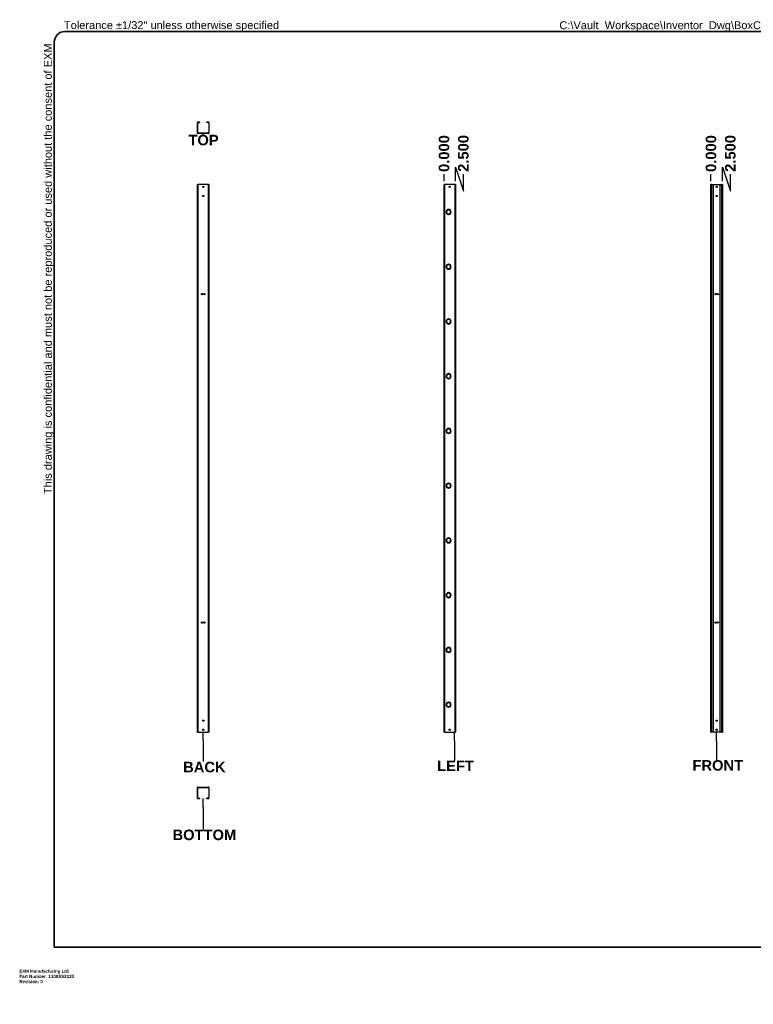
# Model space of a CAD drawing. Header units: inches. Extents: x 0 to 463, y -11 to 301.
# Tile 1 of 6: x 0 to 233, y -11 to 301. Entities that reach past the tile are written whole.
import ezdxf

# ---------------------------------------------------------------- set-up
doc = ezdxf.new("R2010")
doc.units = ezdxf.units.IN
doc.header["$LTSCALE"] = 27.789831
doc.header["$MEASUREMENT"] = 0
doc.layers.get('0').update_dxf_attribs({"lineweight": 25})
for name, color, linetype, lineweight in [('Dimensions(ANSI)', 7, 'Continuous', 25), ('Sketch Geometry(ANSI)', 7, 'Continuous', 25), ('Symbols(ANSI)', 7, 'Continuous', 25), ('Visible Edges(ANSI)', 7, 'Continuous', 25), ('Visible Tangent Edges(ANSI)', 7, 'Continuous', 25)]:
    doc.layers.add(name, color=color, linetype=linetype, lineweight=lineweight)
doc.styles.add('Current-ANSI', font='arial.ttf')
doc.styles.add('Dimension-ANSI', font='arialbd.ttf')
doc.styles.get("Standard").update_dxf_attribs({"font": 'arialbd.ttf'})
doc.dimstyles.new('INCH-ANSI-VERTICAL', dxfattribs={"dimscale": 27.789831, "dimtxt": 0.12, "dimasz": 0.098425, "dimexe": 0.04, "dimexo": 0.04, "dimgap": 0.031496, "dimtad": 0, "dimtih": 1, "dimtoh": 1, "dimdec": 3, "dimrnd": 1e-08, "dimzin": 0, "dimdsep": 46, "dimtxsty": 'Dimension-ANSI', "dimcen": 0.09, "dimdle": 0.312, "dimclrd": 179, "dimclre": 179, "dimclrt": 7, "dimadec": 1, "dimazin": 0, "dimtfac": 1, "dimtdec": 3, "dimtofl": 0, "dimtmove": 0, "dimatfit": 3, "dimfxl": 1, "dimtolj": 1, "dimtzin": 4, "dimlwd": 25, "dimlwe": 25, "dimarcsym": 0})

# ---------------------------------------------------------------- blocks, each defined once
blk = doc.blocks.new('Datum Identifier7')
at = {"layer": 'Symbols(ANSI)', "color": 7, "linetype": 'Continuous', "lineweight": 25}
blk.add_line((2.098, 9.516), (2.098, 9.529), dxfattribs=at)
at = {"layer": 'Symbols(ANSI)', "color": 7, "insert": (1.929, 9.392), "char_height": 0.12, "attachment_point": 7, "style": 'Dimension-ANSI'}
blk.add_mtext('TOP', dxfattribs=at)
blk = doc.blocks.new('*D10')
at = {"layer": 'Defpoints', "color": 0, "linetype": 'Continuous', "transparency": 16777216}
for p in [(219.24, 251.96), (219.24, 248.62), (219.24, 248.62)]:
    blk.add_point(p, dxfattribs=at)
at = {"layer": 'Dimensions(ANSI)', "color": 179, "linetype": 'Continuous', "lineweight": 25, "true_color": 0x262658, "transparency": 16777216}
blk.add_line((219.24, 249.73), (219.24, 251.96), dxfattribs=at)
at = {"layer": 'Dimensions(ANSI)', "color": 7, "linetype": 'Continuous', "lineweight": 25, "transparency": 16777216, "insert": (219.24, 258.45), "char_height": 3.335, "attachment_point": 5, "rotation": 90, "style": 'Dimension-ANSI'}
blk.add_mtext('\\A1;0.000', dxfattribs=at)
blk = doc.blocks.new('*D11')
at = {"layer": 'Defpoints', "color": 0, "linetype": 'Continuous', "transparency": 16777216}
for p in [(225.38, 251.96), (219.24, 248.62), (222.85, 248.62)]:
    blk.add_point(p, dxfattribs=at)
at = {"layer": 'Dimensions(ANSI)', "color": 179, "linetype": 'Continuous', "lineweight": 25, "true_color": 0x262658, "transparency": 16777216}
for p, q in [((222.85, 249.73), (222.85, 254.09)), ((222.85, 254.09), (225.38, 246.49)), ((225.38, 246.49), (225.38, 251.96))]:
    blk.add_line(p, q, dxfattribs=at)
at = {"layer": 'Dimensions(ANSI)', "color": 7, "linetype": 'Continuous', "lineweight": 25, "transparency": 16777216, "insert": (225.38, 258.49), "char_height": 3.335, "attachment_point": 5, "rotation": 90, "style": 'Dimension-ANSI'}
blk.add_mtext('\\A1;2.500', dxfattribs=at)
blk = doc.blocks.new('*D14')
at = {"layer": 'Defpoints', "color": 0, "linetype": 'Continuous', "transparency": 16777216}
for p in [(134.63, 251.96), (134.63, 248.62), (134.63, 248.62)]:
    blk.add_point(p, dxfattribs=at)
at = {"layer": 'Dimensions(ANSI)', "color": 179, "linetype": 'Continuous', "lineweight": 25, "true_color": 0x262658, "transparency": 16777216}
blk.add_line((134.63, 249.73), (134.63, 251.96), dxfattribs=at)
at = {"layer": 'Dimensions(ANSI)', "color": 7, "linetype": 'Continuous', "lineweight": 25, "transparency": 16777216, "insert": (134.63, 258.45), "char_height": 3.335, "attachment_point": 5, "rotation": 90, "style": 'Dimension-ANSI'}
blk.add_mtext('\\A1;0.000', dxfattribs=at)
blk = doc.blocks.new('*D15')
at = {"layer": 'Defpoints', "color": 0, "linetype": 'Continuous', "transparency": 16777216}
for p in [(140.76, 251.96), (134.63, 248.62), (138.24, 248.62)]:
    blk.add_point(p, dxfattribs=at)
at = {"layer": 'Dimensions(ANSI)', "color": 179, "linetype": 'Continuous', "lineweight": 25, "true_color": 0x262658, "transparency": 16777216}
for p, q in [((138.24, 249.73), (138.24, 254.09)), ((138.24, 254.09), (140.76, 246.49)), ((140.76, 246.49), (140.76, 251.96))]:
    blk.add_line(p, q, dxfattribs=at)
at = {"layer": 'Dimensions(ANSI)', "color": 7, "linetype": 'Continuous', "lineweight": 25, "transparency": 16777216, "insert": (140.76, 258.49), "char_height": 3.335, "attachment_point": 5, "rotation": 90, "style": 'Dimension-ANSI'}
blk.add_mtext('\\A1;2.500', dxfattribs=at)
blk = doc.blocks.new('Datum Identifier8')
at = {"layer": 'Symbols(ANSI)', "color": 7, "linetype": 'Continuous', "lineweight": 25}
for p, q in [((7.954, 2.608), (7.954, 2.707)), ((7.954, 2.608), (7.954, 2.573)), ((7.954, 2.573), (7.954, 2.389))]:
    blk.add_line(p, q, dxfattribs=at)
at = {"layer": 'Symbols(ANSI)', "color": 7, "insert": (7.678, 2.265), "char_height": 0.12, "attachment_point": 7, "style": 'Dimension-ANSI'}
blk.add_mtext('FRONT', dxfattribs=at)
blk = doc.blocks.new('Datum Identifier9')
at = {"layer": 'Symbols(ANSI)', "color": 7, "linetype": 'Continuous', "lineweight": 25}
for p, q in [((2.098, 2.608), (2.098, 2.707)), ((2.098, 2.608), (2.098, 2.554)), ((2.098, 2.554), (2.098, 2.37))]:
    blk.add_line(p, q, dxfattribs=at)
at = {"layer": 'Symbols(ANSI)', "color": 7, "insert": (1.869, 2.246), "char_height": 0.12, "attachment_point": 7, "style": 'Dimension-ANSI'}
blk.add_mtext('BACK', dxfattribs=at)
blk = doc.blocks.new('Datum Identifier10')
at = {"layer": 'Symbols(ANSI)', "color": 7, "linetype": 'Continuous', "lineweight": 25}
for p, q in [((2.098, 1.851), (2.098, 1.949)), ((2.098, 1.851), (2.098, 1.83)), ((2.098, 1.83), (2.098, 1.597))]:
    blk.add_line(p, q, dxfattribs=at)
at = {"layer": 'Symbols(ANSI)', "color": 7, "insert": (1.748, 1.473), "char_height": 0.12, "attachment_point": 7, "style": 'Dimension-ANSI'}
blk.add_mtext('BOTTOM', dxfattribs=at)
blk = doc.blocks.new('Datum Identifier12')
at = {"layer": 'Symbols(ANSI)', "color": 7, "linetype": 'Continuous', "lineweight": 25}
for p, q in [((4.962, 2.608), (4.962, 2.707)), ((4.962, 2.608), (4.962, 2.565)), ((4.962, 2.565), (4.962, 2.381))]:
    blk.add_line(p, q, dxfattribs=at)
at = {"layer": 'Symbols(ANSI)', "color": 7, "insert": (4.766, 2.261), "char_height": 0.12, "attachment_point": 7, "style": 'Dimension-ANSI'}
blk.add_mtext('LEFT', dxfattribs=at)
blk = doc.blocks.new('Borders 1_EXM - B (Inch)-1100SS2120B_merged.idw')
at = {"layer": 'Sketch Geometry(ANSI)', "linetype": 'Continuous', "lineweight": 35}
for p, q in [((16.398, 10.692), (0.523, 10.692)), ((0.398, 10.567), (0.398, 0.255)), ((16.523, 0.38), (16.523, 10.567)), ((0.398, 0.255), (16.398, 0.255))]:
    blk.add_line(p, q, dxfattribs=at)
for centre, start, end in [((0.523, 10.567), 90, 180), ((16.398, 10.567), 0, 90), ((16.398, 0.38), 270, 0)]:
    blk.add_arc(centre, 0.125, start, end, dxfattribs=at)
at = {"layer": 'Symbols(ANSI)', "color": 7, "char_height": 0.09, "attachment_point": 7, "style": 'Current-ANSI'}
for s, insert in [('Tolerance ±1/32" unless otherwise specified', (0.509, 10.692)), ('Tolérance ±1/32" sauf spécification contraire', (13.93, 10.691))]:
    blk.add_mtext(s, dxfattribs=dict(at, insert=insert))
for s, insert, rotation in [('This drawing is confidential and must not be reproduced or used without the consent of EXM', (0.398, 5.419), 90), ('Ce dessin est confidentiel et ne doit pas être reproduit ou utilisé sans le consentement de EXM', (16.522, 10.576), 270)]:
    blk.add_mtext(s, dxfattribs=dict(at, insert=insert, rotation=rotation))
at = {"layer": 'Symbols(ANSI)', "color": 7, "style": 'Current-ANSI'}
blk.add_attdef('FILENAME_AND_PATH_001', (6.16, 10.718), '', height=0.09, dxfattribs=at)

msp = doc.modelspace()

# ---------------------------------------------------------------- linework, layer by layer
at = {"layer": 'Visible Edges(ANSI)'}
for p, q in [((56.4963, 268.3312), (56.5021, 268.3312)), ((56.4963, 268.2936), (56.4963, 268.3312)), ((56.4963, 264.9295), (56.4963, 268.2936)), ((56.5758, 264.9295), (56.5758, 268.2936)), ((57.1321, 268.4179), (56.6206, 268.4179)), ((56.6206, 268.3384), (57.1321, 268.3384)), ((57.1321, 268.4179), (57.2188, 268.4179)), ((57.2188, 268.3384), (57.1321, 268.3384)), ((57.2188, 268.3384), (57.2188, 268.4179)), ((59.3864, 268.4179), (59.3864, 268.3384)), ((59.3864, 268.4179), (59.4731, 268.4179)), ((59.4731, 268.3384), (59.3864, 268.3384)), ((59.9847, 268.4179), (59.4731, 268.4179)), ((59.9847, 268.3384), (59.4731, 268.3384)), ((60.0295, 268.2936), (60.0295, 264.9295)), ((60.109, 268.2936), (60.109, 264.9295)), ((59.9847, 264.8847), (56.6206, 264.8847)), ((59.9847, 264.8052), (56.6206, 264.8052)), ((56.4963, 248.6227), (56.6206, 248.6227)), ((56.4963, 75.2142), (56.4963, 248.6227)), ((59.9847, 248.6227), (56.6206, 248.6227)), ((60.109, 248.6227), (59.9847, 248.6227)), ((60.109, 248.6227), (60.109, 75.2142)), ((134.7493, 248.6227), (134.625, 248.6227)), ((134.625, 75.2142), (134.625, 248.6227)), ((138.1134, 248.6227), (134.7493, 248.6227)), ((138.2377, 248.6227), (138.1134, 248.6227)), ((138.2377, 248.6227), (138.2377, 75.2142)), ((219.3665, 248.6227), (219.2422, 248.6227)), ((219.2422, 75.2142), (219.2422, 248.6227)), ((219.3665, 248.6227), (219.878, 248.6227)), ((219.878, 248.6227), (222.219, 248.6227)), ((219.9647, 248.536), (219.9647, 75.3009)), ((222.1323, 75.3009), (222.1323, 248.536)), ((222.219, 248.6227), (222.7306, 248.6227)), ((222.8549, 248.6227), (222.7306, 248.6227)), ((222.8549, 248.6227), (222.8549, 243.2189)), ((135.9979, 240.7619), (135.9979, 240.7618)), ((136.1424, 240.7618), (136.1424, 240.7619)), ((222.6959, 243.2189), (222.7306, 243.2189)), ((222.6959, 242.7377), (222.6959, 243.2189)), ((222.7306, 242.7377), (222.6959, 242.7377)), ((222.6959, 242.2247), (222.7306, 242.2247)), ((222.6959, 241.7435), (222.6959, 242.2247)), ((222.7306, 241.7435), (222.6959, 241.7435)), ((222.849, 243.2189), (222.7306, 243.2189)), ((222.7306, 242.7377), (222.849, 242.7377)), ((222.849, 242.2247), (222.7306, 242.2247)), ((222.7306, 241.7435), (222.849, 241.7435)), ((222.7754, 243.2189), (222.7754, 243.13)), ((222.7754, 243.13), (222.8549, 243.13)), ((222.7754, 242.8266), (222.7754, 243.13)), ((222.8549, 242.8266), (222.7754, 242.8266)), ((222.7754, 242.8266), (222.7754, 242.7377)), ((222.7754, 242.2247), (222.7754, 242.1358)), ((222.7754, 242.1358), (222.8549, 242.1358)), ((222.7754, 241.8324), (222.7754, 242.1358)), ((222.8549, 241.8324), (222.7754, 241.8324)), ((222.7754, 241.8324), (222.7754, 241.7435)), ((222.8549, 243.2189), (222.849, 243.2189)), ((222.849, 242.7377), (222.8549, 242.7377)), ((222.8549, 242.2247), (222.849, 242.2247)), ((222.849, 241.7435), (222.8549, 241.7435)), ((222.8549, 243.13), (222.8549, 243.2189)), ((222.8549, 243.13), (222.8549, 242.8266)), ((222.8549, 242.7377), (222.8549, 242.8266)), ((222.8549, 242.7377), (222.8549, 242.2247)), ((222.8549, 242.1358), (222.8549, 242.2247)), ((222.8549, 242.1358), (222.8549, 241.8324)), ((222.8549, 241.7435), (222.8549, 241.8324)), ((222.8549, 241.7435), (222.8549, 202.9375)), ((135.4407, 240.0101), (135.4405, 240.0101)), ((135.4405, 239.8945), (135.4407, 239.8945)), ((135.9979, 239.1428), (135.9979, 239.1427)), ((136.1424, 239.1427), (136.1424, 239.1428)), ((136.6997, 240.0101), (136.6995, 240.0101)), ((136.6995, 239.8945), (136.6997, 239.8945)), ((135.4407, 222.6693), (135.4405, 222.6693)), ((135.4405, 222.5537), (135.4407, 222.5537)), ((135.9979, 223.4211), (135.9979, 223.4209)), ((135.9979, 221.802), (135.9979, 221.8018)), ((136.1424, 223.4209), (136.1424, 223.4211)), ((136.1424, 221.8018), (136.1424, 221.802)), ((136.6997, 222.6693), (136.6995, 222.6693)), ((136.6995, 222.5537), (136.6997, 222.5537)), ((135.9979, 206.0802), (135.9979, 206.0801)), ((136.1424, 206.0801), (136.1424, 206.0802)), ((135.4407, 205.3284), (135.4405, 205.3284)), ((135.4405, 205.2128), (135.4407, 205.2128)), ((135.9979, 204.4611), (135.9979, 204.461)), ((136.1424, 204.461), (136.1424, 204.4611)), ((136.6997, 205.3284), (136.6995, 205.3284)), ((136.6995, 205.2128), (136.6997, 205.2128)), ((222.6959, 202.9375), (222.7306, 202.9375)), ((222.6959, 202.4563), (222.6959, 202.9375)), ((222.849, 202.9375), (222.7306, 202.9375)), ((222.7754, 202.9375), (222.7754, 202.8487)), ((222.7754, 202.8487), (222.8549, 202.8487)), ((222.7754, 202.5452), (222.7754, 202.8487)), ((222.8549, 202.9375), (222.849, 202.9375)), ((222.8549, 202.8487), (222.8549, 202.9375)), ((222.8549, 202.8487), (222.8549, 202.5452)), ((222.7306, 202.4563), (222.6959, 202.4563)), ((222.6959, 201.9433), (222.7306, 201.9433)), ((222.6959, 201.4621), (222.6959, 201.9433)), ((222.7306, 201.4621), (222.6959, 201.4621)), ((222.7306, 202.4563), (222.849, 202.4563)), ((222.849, 201.9433), (222.7306, 201.9433)), ((222.7306, 201.4621), (222.849, 201.4621)), ((222.8549, 202.5452), (222.7754, 202.5452)), ((222.7754, 202.5452), (222.7754, 202.4563)), ((222.7754, 201.9433), (222.7754, 201.8545)), ((222.7754, 201.8545), (222.8549, 201.8545)), ((222.7754, 201.551), (222.7754, 201.8545)), ((222.8549, 201.551), (222.7754, 201.551)), ((222.7754, 201.551), (222.7754, 201.4621)), ((222.849, 202.4563), (222.8549, 202.4563)), ((222.8549, 201.9433), (222.849, 201.9433)), ((222.849, 201.4621), (222.8549, 201.4621)), ((222.8549, 202.4563), (222.8549, 202.5452)), ((222.8549, 202.4563), (222.8549, 201.9433)), ((222.8549, 201.8545), (222.8549, 201.9433)), ((222.8549, 201.8545), (222.8549, 201.551)), ((222.8549, 201.4621), (222.8549, 201.551)), ((222.8549, 201.4621), (222.8549, 162.6562)), ((135.4407, 187.9876), (135.4405, 187.9876)), ((135.4405, 187.8719), (135.4407, 187.8719)), ((135.9979, 188.7394), (135.9979, 188.7392)), ((136.1424, 188.7392), (136.1424, 188.7394)), ((136.6997, 187.9876), (136.6995, 187.9876)), ((136.6995, 187.8719), (136.6997, 187.8719)), ((135.9979, 187.1203), (135.9979, 187.1201)), ((136.1424, 187.1201), (136.1424, 187.1203)), ((135.4407, 170.6467), (135.4405, 170.6467)), ((135.4405, 170.5311), (135.4407, 170.5311)), ((135.9979, 171.3985), (135.9979, 171.3984)), ((135.9979, 169.7794), (135.9979, 169.7793)), ((136.1424, 171.3984), (136.1424, 171.3985)), ((136.1424, 169.7793), (136.1424, 169.7794)), ((136.6997, 170.6467), (136.6995, 170.6467)), ((136.6995, 170.5311), (136.6997, 170.5311)), ((222.6959, 162.6562), (222.7306, 162.6562)), ((222.6959, 162.175), (222.6959, 162.6562)), ((222.7306, 162.175), (222.6959, 162.175)), ((222.849, 162.6562), (222.7306, 162.6562)), ((222.7306, 162.175), (222.849, 162.175)), ((222.7754, 162.6562), (222.7754, 162.5673)), ((222.7754, 162.5673), (222.8549, 162.5673)), ((222.7754, 162.2638), (222.7754, 162.5673)), ((222.8549, 162.2638), (222.7754, 162.2638)), ((222.7754, 162.2638), (222.7754, 162.175)), ((222.8549, 162.6562), (222.849, 162.6562)), ((222.849, 162.175), (222.8549, 162.175)), ((222.8549, 162.5673), (222.8549, 162.6562)), ((222.8549, 162.5673), (222.8549, 162.2638)), ((222.8549, 162.175), (222.8549, 162.2638)), ((222.8549, 162.175), (222.8549, 161.662)), ((222.6959, 161.662), (222.7306, 161.662)), ((222.6959, 161.1808), (222.6959, 161.662)), ((222.7306, 161.1808), (222.6959, 161.1808)), ((222.849, 161.662), (222.7306, 161.662)), ((222.7306, 161.1808), (222.849, 161.1808)), ((222.7754, 161.662), (222.7754, 161.5731)), ((222.7754, 161.5731), (222.8549, 161.5731)), ((222.7754, 161.2696), (222.7754, 161.5731)), ((222.8549, 161.2696), (222.7754, 161.2696)), ((222.7754, 161.2696), (222.7754, 161.1808)), ((222.8549, 161.662), (222.849, 161.662)), ((222.849, 161.1808), (222.8549, 161.1808)), ((222.8549, 161.5731), (222.8549, 161.662)), ((222.8549, 161.5731), (222.8549, 161.2696)), ((222.8549, 161.1808), (222.8549, 161.2696)), ((222.8549, 161.1808), (222.8549, 122.3748)), ((135.4407, 153.3058), (135.4405, 153.3058)), ((135.4405, 153.1902), (135.4407, 153.1902)), ((135.9979, 154.0577), (135.9979, 154.0575)), ((136.1424, 154.0575), (136.1424, 154.0577)), ((136.6997, 153.3058), (136.6995, 153.3058)), ((136.6995, 153.1902), (136.6997, 153.1902)), ((135.9979, 152.4385), (135.9979, 152.4384)), ((136.1424, 152.4384), (136.1424, 152.4385)), ((135.4407, 135.965), (135.4405, 135.965)), ((135.4405, 135.8494), (135.4407, 135.8494)), ((135.9979, 136.7168), (135.9979, 136.7167)), ((135.9979, 135.0977), (135.9979, 135.0975)), ((136.1424, 136.7167), (136.1424, 136.7168)), ((136.1424, 135.0975), (136.1424, 135.0977)), ((136.6997, 135.965), (136.6995, 135.965)), ((136.6995, 135.8494), (136.6997, 135.8494)), ((222.6959, 122.3748), (222.7306, 122.3748)), ((222.6959, 121.8936), (222.6959, 122.3748)), ((222.7306, 121.8936), (222.6959, 121.8936)), ((222.849, 122.3748), (222.7306, 122.3748)), ((222.7306, 121.8936), (222.849, 121.8936)), ((222.7754, 122.3748), (222.7754, 122.2859)), ((222.7754, 122.2859), (222.8549, 122.2859)), ((222.7754, 121.9825), (222.7754, 122.2859)), ((222.8549, 121.9825), (222.7754, 121.9825)), ((222.7754, 121.9825), (222.7754, 121.8936)), ((222.8549, 122.3748), (222.849, 122.3748)), ((222.849, 121.8936), (222.8549, 121.8936)), ((222.8549, 122.2859), (222.8549, 122.3748)), ((222.8549, 122.2859), (222.8549, 121.9825)), ((222.8549, 121.8936), (222.8549, 121.9825)), ((222.8549, 121.8936), (222.8549, 121.3806)), ((135.4407, 118.6241), (135.4405, 118.6241)), ((135.9979, 119.376), (135.9979, 119.3758)), ((136.1424, 119.3758), (136.1424, 119.376)), ((136.6997, 118.6241), (136.6995, 118.6241)), ((222.6959, 121.3806), (222.7306, 121.3806)), ((222.6959, 120.8994), (222.6959, 121.3806)), ((222.7306, 120.8994), (222.6959, 120.8994)), ((222.849, 121.3806), (222.7306, 121.3806)), ((222.7306, 120.8994), (222.849, 120.8994)), ((222.7754, 121.3806), (222.7754, 121.2917)), ((222.7754, 121.2917), (222.8549, 121.2917)), ((222.7754, 120.9883), (222.7754, 121.2917)), ((222.8549, 120.9883), (222.7754, 120.9883)), ((222.7754, 120.9883), (222.7754, 120.8994)), ((222.8549, 121.3806), (222.849, 121.3806)), ((222.849, 120.8994), (222.8549, 120.8994)), ((222.8549, 121.2917), (222.8549, 121.3806)), ((222.8549, 121.2917), (222.8549, 120.9883)), ((222.8549, 120.8994), (222.8549, 120.9883)), ((222.8549, 120.8994), (222.8549, 82.0935)), ((135.4405, 118.5085), (135.4407, 118.5085)), ((135.9979, 117.7568), (135.9979, 117.7567)), ((136.1424, 117.7567), (136.1424, 117.7568)), ((136.6995, 118.5085), (136.6997, 118.5085)), ((135.4407, 101.2833), (135.4405, 101.2833)), ((135.4405, 101.1677), (135.4407, 101.1677)), ((135.9979, 102.0351), (135.9979, 102.035)), ((135.9979, 100.416), (135.9979, 100.4158)), ((136.1424, 102.035), (136.1424, 102.0351)), ((136.1424, 100.4158), (136.1424, 100.416)), ((136.6997, 101.2833), (136.6995, 101.2833)), ((136.6995, 101.1677), (136.6997, 101.1677)), ((135.9979, 84.6943), (135.9979, 84.6941)), ((136.1424, 84.6941), (136.1424, 84.6943)), ((135.4407, 83.9424), (135.4405, 83.9424)), ((135.4405, 83.8268), (135.4407, 83.8268)), ((135.9979, 83.0751), (135.9979, 83.075)), ((136.1424, 83.075), (136.1424, 83.0751)), ((136.6997, 83.9424), (136.6995, 83.9424)), ((136.6995, 83.8268), (136.6997, 83.8268)), ((222.6959, 81.6122), (222.6959, 82.0935)), ((222.6959, 82.0935), (222.7306, 82.0935)), ((222.7306, 81.6122), (222.6959, 81.6122)), ((222.6959, 80.618), (222.6959, 81.0992)), ((222.6959, 81.0992), (222.7306, 81.0992)), ((222.849, 82.0935), (222.7306, 82.0935)), ((222.7306, 81.6122), (222.849, 81.6122)), ((222.849, 81.0992), (222.7306, 81.0992)), ((222.7754, 82.0935), (222.7754, 82.0046)), ((222.7754, 81.7011), (222.7754, 82.0046)), ((222.7754, 82.0046), (222.8549, 82.0046)), ((222.7754, 81.7011), (222.7754, 81.6122)), ((222.8549, 81.7011), (222.7754, 81.7011)), ((222.7754, 81.0992), (222.7754, 81.0104)), ((222.8549, 82.0935), (222.849, 82.0935)), ((222.849, 81.6122), (222.8549, 81.6122)), ((222.8549, 81.0992), (222.849, 81.0992)), ((222.8549, 82.0046), (222.8549, 82.0935)), ((222.8549, 82.0046), (222.8549, 81.7011)), ((222.8549, 81.6122), (222.8549, 81.7011)), ((222.8549, 81.6122), (222.8549, 81.0992)), ((222.8549, 81.0104), (222.8549, 81.0992)), ((222.7306, 80.618), (222.6959, 80.618)), ((222.7306, 80.618), (222.849, 80.618)), ((222.7754, 80.7069), (222.7754, 81.0104)), ((222.7754, 81.0104), (222.8549, 81.0104)), ((222.7754, 80.7069), (222.7754, 80.618)), ((222.8549, 80.7069), (222.7754, 80.7069)), ((222.849, 80.618), (222.8549, 80.618)), ((222.8549, 81.0104), (222.8549, 80.7069)), ((222.8549, 80.618), (222.8549, 80.7069)), ((222.8549, 80.618), (222.8549, 75.2142)), ((56.4963, 75.2142), (56.6206, 75.2142)), ((56.6206, 75.2142), (59.9847, 75.2142)), ((60.109, 75.2142), (59.9847, 75.2142)), ((134.7493, 75.2142), (134.625, 75.2142)), ((134.7493, 75.2142), (138.1134, 75.2142)), ((138.1134, 75.2142), (138.2377, 75.2142)), ((219.2422, 75.2142), (219.3665, 75.2142)), ((219.878, 75.2142), (219.3665, 75.2142)), ((222.219, 75.2142), (219.878, 75.2142)), ((222.7306, 75.2142), (222.219, 75.2142)), ((222.7306, 75.2142), (222.8549, 75.2142)), ((56.4963, 54.2898), (56.4963, 57.6539)), ((56.5758, 54.2898), (56.5758, 57.6539)), ((56.6206, 57.7782), (59.9847, 57.7782)), ((56.6206, 57.6987), (59.9847, 57.6987)), ((60.0295, 57.6539), (60.0295, 54.2898)), ((60.109, 57.6539), (60.109, 54.2898)), ((56.4963, 54.2898), (56.4963, 54.2522)), ((56.5021, 54.2522), (56.4963, 54.2522)), ((56.6206, 54.245), (57.1321, 54.245)), ((56.6206, 54.1655), (57.1321, 54.1655)), ((57.1321, 54.245), (57.2188, 54.245)), ((57.2188, 54.1655), (57.1321, 54.1655)), ((57.2188, 54.1655), (57.2188, 54.245)), ((59.3864, 54.245), (59.4731, 54.245)), ((59.3864, 54.245), (59.3864, 54.1655)), ((59.4731, 54.1655), (59.3864, 54.1655)), ((59.9847, 54.245), (59.4731, 54.245)), ((59.4731, 54.1655), (59.9847, 54.1655))]:
    msp.add_line(p, q, dxfattribs=at)
for centre in [(58.3026, 247.9002), (136.4314, 247.9002), (221.0485, 247.9002), (58.3026, 245.0101), (221.0485, 245.0101), (57.9414, 213.941), (58.6639, 213.941), (220.6873, 213.941), (221.4098, 213.941), (57.9414, 109.8959), (58.6639, 109.8959), (220.6873, 109.8959), (221.4098, 109.8959), (58.3026, 78.8269), (221.0485, 78.8269), (58.3026, 75.9367), (136.4314, 75.9367), (221.0485, 75.9367)]:
    msp.add_circle(centre, 0.203, dxfattribs=at)
for centre, radius, start, end in [((56.6206, 268.2936), 0.1243, 90, 180), ((56.6206, 268.2936), 0.0448, 90, 180), ((59.9847, 268.2936), 0.1243, 0, 90), ((59.9847, 268.2936), 0.0448, 0, 90), ((56.6206, 264.9295), 0.1243, 180, 270), ((56.6206, 264.9295), 0.0448, 180, 270), ((59.9847, 264.9295), 0.1243, 270, 0), ((59.9847, 264.9295), 0.0448, 270, 0), ((219.878, 248.536), 0.0867, 0, 90), ((222.219, 248.536), 0.0867, 90, 180), ((136.0701, 239.9523), 0.8129, 95.099689, 264.900311), ((136.0701, 239.9523), 0.8127, 95.100598, 264.899402), ((136.0701, 239.9523), 0.6322, 5.245797, 174.754203), ((136.0701, 239.9523), 0.6321, 5.247, 174.753), ((136.0701, 239.9523), 0.8129, 275.099689, 84.900311), ((136.0701, 239.9523), 0.8127, 275.100598, 84.899402), ((136.0701, 239.9523), 0.6322, 185.245797, 354.754203), ((136.0701, 239.9523), 0.6321, 185.247, 354.753), ((136.0701, 222.6115), 0.8129, 95.099689, 264.900311), ((136.0701, 222.6115), 0.8127, 95.100598, 264.899402), ((136.0701, 222.6115), 0.6322, 5.245797, 174.754203), ((136.0701, 222.6115), 0.6322, 185.245797, 354.754203), ((136.0701, 222.6115), 0.6321, 5.247, 174.753), ((136.0701, 222.6115), 0.6321, 185.247, 354.753), ((136.0701, 222.6115), 0.8129, 275.099689, 84.900311), ((136.0701, 222.6115), 0.8127, 275.100598, 84.899402), ((136.0701, 205.2706), 0.8129, 95.099689, 264.900311), ((136.0701, 205.2706), 0.8127, 95.100598, 264.899402), ((136.0701, 205.2706), 0.6322, 5.245797, 174.754203), ((136.0701, 205.2706), 0.6321, 5.247, 174.753), ((136.0701, 205.2706), 0.8129, 275.099689, 84.900311), ((136.0701, 205.2706), 0.8127, 275.100598, 84.899402), ((136.0701, 205.2706), 0.6322, 185.245797, 354.754203), ((136.0701, 205.2706), 0.6321, 185.247, 354.753), ((136.0701, 187.9297), 0.8129, 95.099689, 264.900311), ((136.0701, 187.9297), 0.8127, 95.100598, 264.899402), ((136.0701, 187.9297), 0.6322, 5.245797, 174.754203), ((136.0701, 187.9297), 0.6322, 185.245797, 354.754203), ((136.0701, 187.9297), 0.6321, 5.247, 174.753), ((136.0701, 187.9297), 0.6321, 185.247, 354.753), ((136.0701, 187.9297), 0.8129, 275.099689, 84.900311), ((136.0701, 187.9297), 0.8127, 275.100598, 84.899402), ((136.0701, 170.5889), 0.8129, 95.099689, 264.900311), ((136.0701, 170.5889), 0.8127, 95.100598, 264.899402), ((136.0701, 170.5889), 0.6322, 5.245797, 174.754203), ((136.0701, 170.5889), 0.6322, 185.245797, 354.754203), ((136.0701, 170.5889), 0.6321, 5.247, 174.753), ((136.0701, 170.5889), 0.6321, 185.247, 354.753), ((136.0701, 170.5889), 0.8129, 275.099689, 84.900311), ((136.0701, 170.5889), 0.8127, 275.100598, 84.899402), ((136.0701, 153.248), 0.8129, 95.099689, 264.900311), ((136.0701, 153.248), 0.8127, 95.100598, 264.899402), ((136.0701, 153.248), 0.6322, 5.245797, 174.754203), ((136.0701, 153.248), 0.6322, 185.245797, 354.754203), ((136.0701, 153.248), 0.6321, 5.247, 174.753), ((136.0701, 153.248), 0.6321, 185.247, 354.753), ((136.0701, 153.248), 0.8129, 275.099689, 84.900311), ((136.0701, 153.248), 0.8127, 275.100598, 84.899402), ((136.0701, 135.9072), 0.8129, 95.099689, 264.900311), ((136.0701, 135.9072), 0.8127, 95.100598, 264.899402), ((136.0701, 135.9072), 0.6322, 5.245797, 174.754203), ((136.0701, 135.9072), 0.6322, 185.245797, 354.754203), ((136.0701, 135.9072), 0.6321, 5.247, 174.753), ((136.0701, 135.9072), 0.6321, 185.247, 354.753), ((136.0701, 135.9072), 0.8129, 275.099689, 84.900311), ((136.0701, 135.9072), 0.8127, 275.100598, 84.899402), ((136.0701, 118.5663), 0.8129, 95.099689, 264.900311), ((136.0701, 118.5663), 0.8127, 95.100598, 264.899402), ((136.0701, 118.5663), 0.6322, 5.245797, 174.754203), ((136.0701, 118.5663), 0.6321, 5.247, 174.753), ((136.0701, 118.5663), 0.8129, 275.099689, 84.900311), ((136.0701, 118.5663), 0.8127, 275.100598, 84.899402), ((136.0701, 118.5663), 0.6322, 185.245797, 354.754203), ((136.0701, 118.5663), 0.6321, 185.247, 354.753), ((136.0701, 101.2255), 0.8129, 95.099689, 264.900311), ((136.0701, 101.2255), 0.8127, 95.100598, 264.899402), ((136.0701, 101.2255), 0.6322, 5.245797, 174.754203), ((136.0701, 101.2255), 0.6322, 185.245797, 354.754203), ((136.0701, 101.2255), 0.6321, 5.247, 174.753), ((136.0701, 101.2255), 0.6321, 185.247, 354.753), ((136.0701, 101.2255), 0.8129, 275.099689, 84.900311), ((136.0701, 101.2255), 0.8127, 275.100598, 84.899402), ((136.0701, 83.8846), 0.8129, 95.099689, 264.900311), ((136.0701, 83.8846), 0.8127, 95.100598, 264.899402), ((136.0701, 83.8846), 0.6322, 5.245797, 174.754203), ((136.0701, 83.8846), 0.6321, 5.247, 174.753), ((136.0701, 83.8846), 0.8129, 275.099689, 84.900311), ((136.0701, 83.8846), 0.8127, 275.100598, 84.899402), ((136.0701, 83.8846), 0.6322, 185.245797, 354.754203), ((136.0701, 83.8846), 0.6321, 185.247, 354.753), ((219.878, 75.3009), 0.0867, 270, 0), ((222.219, 75.3009), 0.0867, 180, 270), ((56.6206, 57.6539), 0.1243, 90, 180), ((56.6206, 57.6539), 0.0448, 90, 180), ((59.9847, 57.6539), 0.1243, 0, 90), ((59.9847, 57.6539), 0.0448, 0, 90), ((56.6206, 54.2898), 0.1243, 180, 270), ((56.6206, 54.2898), 0.0448, 180, 270), ((59.9847, 54.2898), 0.1243, 270, 0), ((59.9847, 54.2898), 0.0448, 270, 0)]:
    msp.add_arc(centre, radius, start, end, dxfattribs=at)
at = {"layer": 'Visible Tangent Edges(ANSI)'}
for p, q in [((56.5758, 268.2936), (56.4963, 268.2936)), ((56.6206, 268.4179), (56.6206, 268.3384)), ((57.1321, 268.4179), (57.1321, 268.3384)), ((59.4731, 268.3384), (59.4731, 268.4179)), ((59.9847, 268.3384), (59.9847, 268.4179)), ((60.109, 268.2936), (60.0295, 268.2936)), ((56.6206, 248.6227), (56.6206, 75.2142)), ((59.9847, 75.2142), (59.9847, 248.6227)), ((134.7493, 248.6227), (134.7493, 75.2142)), ((138.1134, 75.2142), (138.1134, 248.6227)), ((219.3665, 248.6227), (219.3665, 75.2142)), ((222.7306, 243.2189), (222.7306, 248.6227)), ((222.7306, 242.7377), (222.7306, 243.2189)), ((222.7306, 242.2247), (222.7306, 242.7377)), ((222.7306, 241.7435), (222.7306, 242.2247)), ((222.7306, 202.9375), (222.7306, 241.7435)), ((222.7306, 202.4563), (222.7306, 202.9375)), ((222.7306, 201.9433), (222.7306, 202.4563)), ((222.7306, 201.4621), (222.7306, 201.9433)), ((222.7306, 162.6562), (222.7306, 201.4621)), ((222.7306, 162.175), (222.7306, 162.6562)), ((222.7306, 161.662), (222.7306, 162.175)), ((222.7306, 161.1808), (222.7306, 161.662)), ((222.7306, 122.3748), (222.7306, 161.1808)), ((222.7306, 121.8936), (222.7306, 122.3748)), ((222.7306, 121.3806), (222.7306, 121.8936)), ((222.7306, 120.8994), (222.7306, 121.3806)), ((222.7306, 82.0935), (222.7306, 120.8994)), ((222.7306, 81.6122), (222.7306, 82.0935)), ((222.7306, 81.0992), (222.7306, 81.6122)), ((222.7306, 80.618), (222.7306, 81.0992)), ((222.7306, 75.2142), (222.7306, 80.618)), ((56.4963, 54.2898), (56.5758, 54.2898)), ((56.6206, 54.245), (56.6206, 54.1655)), ((57.1321, 54.245), (57.1321, 54.1655)), ((59.4731, 54.1655), (59.4731, 54.245)), ((59.9847, 54.1655), (59.9847, 54.245)), ((60.0295, 54.2898), (60.109, 54.2898))]:
    msp.add_line(p, q, dxfattribs=at)

# ---------------------------------------------------------------- block references
at = {"xscale": 27.78983148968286, "yscale": 27.78983148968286, "zscale": 27.78983148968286}
msp.add_blockref('Borders 1_EXM - B (Inch)-1100SS2120B_merged.idw', (0, 0), dxfattribs=at).add_auto_attribs({'FILENAME_AND_PATH_001': 'C:\\Vault_Workspace\\Inventor_Dwg\\BoxCad\\Result\\1100SS2120\\1100SS2120.idw'})
at = {"layer": 'Symbols(ANSI)', "xscale": 27.78983148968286, "yscale": 27.78983148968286, "zscale": 27.78983148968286}
for name in ['Datum Identifier7', 'Datum Identifier9', 'Datum Identifier12', 'Datum Identifier8', 'Datum Identifier10']:
    msp.add_blockref(name, (0, 0), dxfattribs=at)

# ---------------------------------------------------------------- texts
at = {"insert": (0, 0), "char_height": 1, "attachment_point": 1}
msp.add_mtext_dynamic_manual_height_columns('EXM Manufacturing Ltd.\\PPart Number: 1100SS2120\\PRevision: 0', width=6.990976, gutter_width=1, heights=[0], dxfattribs=at).dxf.set("width", 100)

# ---------------------------------------------------------------- dimensions: what is measured, and where the dimension line sits
at = {"layer": 'Dimensions(ANSI)', "color": 179, "linetype": 'Continuous', "lineweight": 25, "true_color": 0x262658}
for feature_location, offset, origin, picture, middle in [((134.625046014, 248.6227401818), (0, 3.3347797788), (134.625046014, 248.6227401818), '*D14', (134.625046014, 258.4491419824)), ((138.2377, 248.6227), (2.5259, 3.3348), (134.625, 248.6227), '*D15', (140.7637, 258.489)), ((219.2421795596, 248.6227401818), (0, 3.3347797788), (219.2421795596, 248.6227401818), '*D10', (219.2421795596, 258.4491419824)), ((222.8549, 248.6227), (2.5259, 3.3348), (219.2422, 248.6227), '*D11', (225.3808, 258.489))]:
    dim = msp.add_ordinate_dim(feature_location=feature_location, offset=offset, dtype=1, origin=origin, dimstyle='INCH-ANSI-VERTICAL', override={"dimgap": 0.031496, "dimtad": 0, "dimdec": 3, "dimlfac": 0.692007, "dimtol": 0, "dimlim": 0, "dimtp": 0, "dimtm": 0, "dimtdec": 3}, dxfattribs=at)
    dim.commit()
    dim.dimension.update_dxf_attribs({"geometry": picture, "text_midpoint": middle})

doc.saveas('drawing.dxf')
